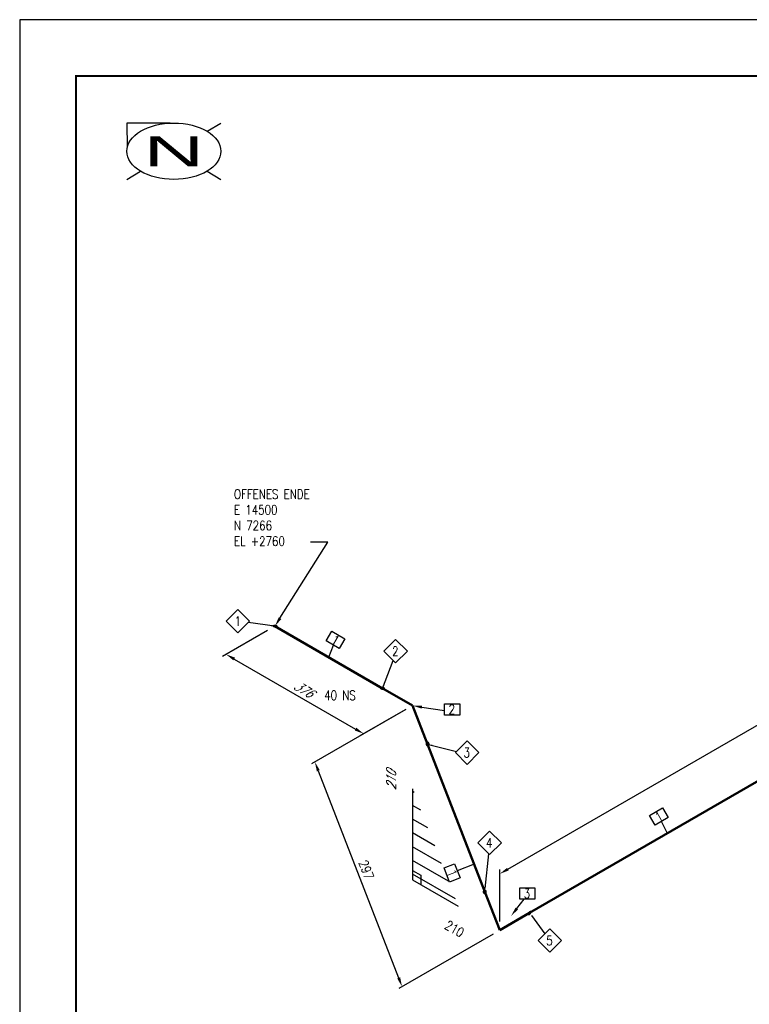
# Model space of a CAD drawing. Header units: millimetres. Extents: x 0 to 594, y 0 to 420.
# Tile 2 of 4: x 0 to 194, y 158 to 420. Entities that reach past the tile are written whole.
import ezdxf
from ezdxf import colors
from ezdxf.entities.mleader import LeaderData, LeaderLine
from ezdxf.enums import TextEntityAlignment as Align
from ezdxf.math import Vec2, Vec3

# ---------------------------------------------------------------- set-up
doc = ezdxf.new("R2010")
doc.units = ezdxf.units.MM
doc.header["$LTSCALE"] = 0.25
for name, color, linetype in [('Bemaßung', 1, 'Continuous'), ('Beschriftung', 7, 'Continuous'), ('Schrägenrechteck', 7, 'Continuous'), ('Title Block', 5, 'Continuous'), ('Verschweißen', 1, 'Continuous')]:
    doc.layers.add(name, color=color, linetype=linetype)
doc.layers.add('Rohr mit kleinem Durchgang', color=30, linetype='Continuous', lineweight=50)
doc.styles.add('AdskIsoAnnotation', font='romans.shx', dxfattribs={"width": 0.8, "height": 1})
doc.styles.add('AdskIsoMetric', font='romans.shx', dxfattribs={"width": 0.8, "height": 2.5})
doc.styles.add('AdskIsoMetric-30', font='romans.shx', dxfattribs={"width": 0.8, "height": 2.5})
doc.styles.add('AdskIsoMetric-9', font='romans.shx', dxfattribs={"width": 0.8, "height": 2.5})
doc.styles.add('AdskIsoMetric30', font='romans.shx', dxfattribs={"width": 0.8, "oblique": 30, "height": 2.5})
doc.styles.get("Standard").update_dxf_attribs({"font": 'arial.ttf'})
doc.dimstyles.new('AdskIsoMetric', dxfattribs={"dimtxt": 2.5, "dimasz": 2.5, "dimexe": 1, "dimexo": 2, "dimgap": 0.8, "dimtad": 1, "dimdec": 0, "dimrnd": 1, "dimzin": 0, "dimdsep": 46, "dimtxsty": 'AdskIsoMetric', "dimcen": 0, "dimclrt": 7, "dimadec": 0, "dimazin": 0, "dimtfac": 1, "dimtdec": 0, "dimtmove": 1, "dimatfit": 3, "dimfxl": 1, "dimtfill": 1, "dimfrac": 2, "dimtolj": 1, "dimtzin": 0, "dimarcsym": 0})

# ---------------------------------------------------------------- blocks, each defined once
blk = doc.blocks.new('Title Block')
blk.add_lwpolyline([(0, 0), (594, 0), (594, 420), (0, 420)], close=True)
at = {"const_width": 0.5}
blk.add_lwpolyline([(15, 15), (579, 15), (579, 405), (15, 405)], close=True, dxfattribs=at)
at = {"color": 7}
for tag, p in [('Dienst', (358, 70)), ('NominalSpec', (358, 62)), ('InsulationSpec', (358, 25)), ('InsulationThickness', (358, 17))]:
    blk.add_attdef(tag, p, '', height=3, dxfattribs=at)
for tag, height, p in [('Project_Name', 4.5, (490, 66)), ('Project_Description', 4.5, (490, 53)), ('DWG-NAME', 3, (491, 40)), ('LineNumber', 3, (456, 29)), ('Einheit', 3, (538, 28)), ('Datum', 3, (252, 25)), ('Project_Number', 3, (457, 18)), ('PL', 3, (534, 17)), ('OL', 3, (551, 17)), ('REV.', 3, (570, 17))]:
    blk.add_attdef(tag, text='', height=height, dxfattribs=at).set_placement(p, align=Align.CENTER)
blk = doc.blocks.new('*U5')
at = {"color": 0, "linetype": 'ByBlock', "lineweight": 25}
for p, q in [((-1, 7.48), (-12.5, 7.5)), ((-12.5, 7.5), (-12.39, 1)), ((8.84, 5.3), (12.5, 7.5)), ((-12.5, -7.5), (-8.84, -5.3)), ((8.84, -5.3), (12.5, -7.5))]:
    blk.add_line(p, q, dxfattribs=at)
at = {"color": 0, "linetype": 'ByBlock', "lineweight": -2}
blk.add_line((0, 0), (0, 0), dxfattribs=at)
blk.add_line((0, 0), (0, 0), dxfattribs=at)
blk.add_line((0, 0), (0, 0), dxfattribs=at)
blk.add_line((0, 0), (0, 0), dxfattribs=at)
blk.add_line((0, 0), (0, 0), dxfattribs=at)
at = {"color": 0, "linetype": 'ByBlock', "lineweight": 25}
blk.add_ellipse((0, 0), major_axis=(12.5, 0), ratio=0.6, dxfattribs=at)
at = {"color": 0, "linetype": 'ByBlock', "lineweight": 40, "width": 2}
blk.add_text('N', height=8, dxfattribs=at).set_placement((0, 0), align=Align.MIDDLE_CENTER)
blk = doc.blocks.new('*D30')
at = {"layer": 'Bemaßung', "color": 0, "lineweight": -2, "transparency": 16777216}
for p, q in [((351.12, 309.06), (351.12, 322.9)), ((129.85, 194), (348.95, 320.5)), ((127.68, 180.06), (127.68, 193.91))]:
    blk.add_line(p, q, dxfattribs=at)
at = {"layer": 'Bemaßung', "color": 0, "transparency": 16777216}
for points in [[(348.74, 320.86), (349.16, 320.14), (351.12, 321.75)], [(129.64, 194.36), (130.06, 193.64), (127.68, 192.75)]]:
    blk.add_solid(points, dxfattribs=at)
at = {"layer": 'Defpoints', "color": 0, "transparency": 16777216}
for p in [(351.12, 321.75), (351.12, 306.75), (127.68, 177.75)]:
    blk.add_point(p, dxfattribs=at)
at = {"layer": 'Bemaßung', "color": 7, "transparency": 16777216, "insert": (238.96, 259.58), "char_height": 2.5, "attachment_point": 5, "rotation": 30, "style": 'AdskIsoMetric30', "bg_fill": 3, "box_fill_scale": 1.1, "bg_fill_color": 256, "bg_fill_true_color": 13158600, "bg_fill_transparency": 0}
blk.add_mtext('\\A1;2655', dxfattribs=at)
blk = doc.blocks.new('*D31')
at = {"layer": 'Bemaßung', "color": 0, "lineweight": -2, "transparency": 16777216}
for p, q in [((102.74, 236.5), (77.64, 222.01)), ((79.42, 220.18), (100.8, 165.08)), ((125.93, 176.74), (100.83, 162.24))]:
    blk.add_line(p, q, dxfattribs=at)
at = {"layer": 'Bemaßung', "color": 0, "transparency": 16777216}
for points in [[(79.81, 220.34), (79.03, 220.03), (78.52, 222.52)], [(101.19, 165.23), (100.41, 164.93), (101.7, 162.75)]]:
    blk.add_solid(points, dxfattribs=at)
at = {"layer": 'Defpoints', "color": 0, "transparency": 16777216}
for p in [(104.5, 237.52), (127.68, 177.75), (101.7, 162.75)]:
    blk.add_point(p, dxfattribs=at)
at = {"layer": 'Bemaßung', "color": 7, "transparency": 16777216, "insert": (92.19, 193.84), "char_height": 2.5, "attachment_point": 5, "rotation": 291.206, "style": 'AdskIsoMetric-9', "bg_fill": 3, "box_fill_scale": 1.1, "bg_fill_color": 256, "bg_fill_true_color": 13158600, "bg_fill_transparency": 0}
blk.add_mtext('\\A1;297', dxfattribs=at)
blk = doc.blocks.new('*D32')
at = {"layer": 'Bemaßung', "color": 0, "lineweight": -2, "transparency": 16777216}
for p, q in [((65.89, 257.49), (53.9, 250.57)), ((57.07, 249.9), (89.34, 231.27)), ((102.5, 236.36), (90.51, 229.44))]:
    blk.add_line(p, q, dxfattribs=at)
at = {"layer": 'Bemaßung', "color": 0, "transparency": 16777216}
for points in [[(57.28, 250.26), (56.86, 249.54), (54.9, 251.15)], [(89.55, 231.63), (89.13, 230.9), (91.51, 230.02)]]:
    blk.add_solid(points, dxfattribs=at)
at = {"layer": 'Defpoints', "color": 0, "transparency": 16777216}
for p in [(67.89, 258.65), (104.5, 237.52), (91.51, 230.02)]:
    blk.add_point(p, dxfattribs=at)
at = {"layer": 'Bemaßung', "color": 7, "transparency": 16777216, "insert": (75.44, 241.87), "char_height": 2.5, "attachment_point": 5, "rotation": 330, "style": 'AdskIsoMetric30', "bg_fill": 3, "box_fill_scale": 1.1, "bg_fill_color": 256, "bg_fill_true_color": 13158600, "bg_fill_transparency": 0}
blk.add_mtext('\\A1;376', dxfattribs=at)
blk = doc.blocks.new('*D33')
at = {"layer": 'Defpoints', "color": 0, "transparency": 16777216}
for p in [(104.5, 191.14), (127.68, 177.75), (127.68, 177.75)]:
    blk.add_point(p, dxfattribs=at)
at = {"layer": 'Bemaßung', "color": 7, "transparency": 16777216, "insert": (115.65, 178.13), "char_height": 2.5, "attachment_point": 5, "rotation": 330, "style": 'AdskIsoMetric-30', "bg_fill": 3, "box_fill_scale": 1.1, "bg_fill_color": 256, "bg_fill_true_color": 13158600, "bg_fill_transparency": 0}
blk.add_mtext('\\A1;210', dxfattribs=at)
blk = doc.blocks.new('*D34')
at = {"layer": 'Defpoints', "color": 0, "transparency": 16777216}
for p in [(104.5, 237.52), (104.5, 191.14), (104.5, 191.14)]:
    blk.add_point(p, dxfattribs=at)
at = {"layer": 'Bemaßung', "color": 7, "transparency": 16777216, "insert": (98.81, 217.61), "char_height": 2.5, "attachment_point": 5, "rotation": 90, "style": 'AdskIsoMetric30', "bg_fill": 3, "box_fill_scale": 1.1, "bg_fill_color": 256, "bg_fill_true_color": 13158600, "bg_fill_transparency": 0}
blk.add_mtext('\\A1;210', dxfattribs=at)
blk = doc.blocks.new('Bogen-1-Iso2DSkew150')
at = {"color": 0, "linetype": 'ByBlock', "lineweight": -2, "extrusion": (0.612372, 0.054695, 0.788675)}
for p, q in [((-3.98, 10.25), (0, 0)), ((0, 0), (7.95, 4.59)), ((0, 0), (0, 0))]:
    blk.add_line(p, q, dxfattribs=at)
blk = doc.blocks.new('Bogen-1-Iso2DSkew90')
at = {"color": 0, "linetype": 'ByBlock', "lineweight": -2, "extrusion": (0.707107, 0.408248, -0.57735)}
for p, q in [((-7.95, 4.59), (0, 0)), ((0, 0), (3.98, -10.25)), ((0, 0), (0, 0))]:
    blk.add_line(p, q, dxfattribs=at)
blk = doc.blocks.new('Weld-1-Iso2DSkew30')
blk.add_hatch(color=256).paths.add_polyline_path([(-0.26, 0.59), (-0.17, 0.62), (-0.08, 0.64), (0.01, 0.64), (0.1, 0.62), (0.19, 0.58), (0.27, 0.52), (0.35, 0.44), (0.41, 0.35), (0.46, 0.24), (0.49, 0.13), (0.51, 0.02), (0.52, -0.1), (0.5, -0.22), (0.47, -0.33), (0.43, -0.43), (0.37, -0.52), (0.3, -0.59), (0.22, -0.65), (0.13, -0.69), (0.04, -0.71), (-0.05, -0.71), (-0.15, -0.69), (-0.23, -0.64), (-0.32, -0.58), (-0.39, -0.51), (-0.45, -0.41), (-0.5, -0.31), (-0.54, -0.2), (-0.55, -0.08), (-0.56, 0.04), (-0.54, 0.15), (-0.51, 0.26), (-0.47, 0.36), (-0.41, 0.45), (-0.34, 0.53)], is_closed=False, flags=0)
blk = doc.blocks.new('Weld-1-Iso2DSkew150')
blk.add_hatch(color=256).paths.add_polyline_path([(0.26, -0.59), (0.17, -0.62), (0.08, -0.64), (-0.01, -0.64), (-0.1, -0.62), (-0.19, -0.58), (-0.27, -0.52), (-0.35, -0.44), (-0.41, -0.35), (-0.46, -0.24), (-0.49, -0.13), (-0.51, -0.02), (-0.52, 0.1), (-0.5, 0.22), (-0.47, 0.33), (-0.43, 0.43), (-0.37, 0.52), (-0.3, 0.59), (-0.22, 0.65), (-0.13, 0.69), (-0.04, 0.71), (0.05, 0.71), (0.15, 0.69), (0.23, 0.64), (0.32, 0.58), (0.39, 0.51), (0.45, 0.41), (0.5, 0.31), (0.54, 0.2), (0.55, 0.08), (0.56, -0.04), (0.54, -0.15), (0.51, -0.26), (0.47, -0.36), (0.41, -0.45), (0.34, -0.53)], is_closed=False, flags=0)
blk = doc.blocks.new('Weld-2-IsoLeft')
blk.add_hatch(color=256).paths.add_polyline_path([(-0.033, 0.017), (-0.027, 0.02), (-0.02, 0.022), (-0.013, 0.024), (-0.005, 0.024), (0.003, 0.024), (0.011, 0.024), (0.018, 0.022), (0.025, 0.02), (0.031, 0.017), (0.036, 0.013), (0.04, 0.009), (0.043, 0.005), (0.044, 0.001), (0.044, -0.004), (0.043, -0.008), (0.04, -0.013), (0.036, -0.017), (0.031, -0.02), (0.025, -0.023), (0.018, -0.025), (0.011, -0.027), (0.003, -0.028), (-0.005, -0.028), (-0.013, -0.027), (-0.02, -0.025), (-0.027, -0.023), (-0.033, -0.02), (-0.038, -0.017), (-0.042, -0.013), (-0.045, -0.008), (-0.046, -0.004), (-0.046, 0.001), (-0.045, 0.005), (-0.042, 0.009), (-0.038, 0.013)], is_closed=False, flags=0)
blk = doc.blocks.new('Weld-1-IsoLeft')
blk.add_hatch(color=256).paths.add_polyline_path([(-0.029, 0.019), (-0.034, 0.016), (-0.038, 0.012), (-0.041, 0.007), (-0.042, 0.003), (-0.042, -0.002), (-0.041, -0.006), (-0.038, -0.011), (-0.034, -0.014), (-0.029, -0.018), (-0.023, -0.021), (-0.016, -0.023), (-0.009, -0.025), (-0.001, -0.025), (0.007, -0.025), (0.014, -0.025), (0.022, -0.023), (0.029, -0.021), (0.035, -0.018), (0.04, -0.014), (0.044, -0.011), (0.046, -0.006), (0.048, -0.002), (0.048, 0.003), (0.046, 0.007), (0.044, 0.012), (0.04, 0.016), (0.035, 0.019), (0.029, 0.022), (0.022, 0.024), (0.014, 0.026), (0.007, 0.027), (-0.001, 0.027), (-0.009, 0.026), (-0.016, 0.024), (-0.023, 0.022)], is_closed=False, flags=0)
blk = doc.blocks.new('AnnoRect')
at = {"color": 0, "linetype": 'ByBlock', "lineweight": -2}
blk.add_wipeout([(-0.81, -0.6), (-0.81, 0.6), (0.81, 0.6), (0.81, -0.6)], dxfattribs=at)
blk.add_lwpolyline([(-0.81, -0.6), (-0.81, 0.6), (0.81, 0.6), (0.81, -0.6)], close=True, dxfattribs=at)
at = {"color": 0, "linetype": 'ByBlock', "lineweight": -2, "style": 'AdskIsoAnnotation', "width": 0.8}
blk.add_attdef('XX', text='', height=1, dxfattribs=at).set_placement((0, 0), align=Align.MIDDLE_CENTER)
blk = doc.blocks.new('AnnoDiamond')
at = {"color": 0, "linetype": 'ByBlock', "lineweight": -2}
blk.add_lwpolyline([(0, -1.25), (1.25, 0), (0, 1.25), (-1.25, 0)], close=True, dxfattribs=at)
at = {"color": 0, "linetype": 'ByBlock', "lineweight": -2, "style": 'AdskIsoAnnotation', "width": 0.8}
blk.add_attdef('XX', text='', height=1, dxfattribs=at).set_placement((0, 0), align=Align.MIDDLE_CENTER)

msp = doc.modelspace()

# ---------------------------------------------------------------- hatches: boundary and pattern name
at = {"layer": 'Schrägenrechteck', "extrusion": (-6.51645e-14, -3.43192e-14, -1)}
h = msp.add_hatch(dxfattribs=at)
h.set_pattern_fill('LINE', color=256, angle=30, style=0)
h.paths.add_polyline_path([(-104.496, 215.399), (-104.496, 191.138), (-116.626, 184.135)], flags=0)

# ---------------------------------------------------------------- linework, layer by layer
msp.add_lwpolyline([(-104.496, 215.399), (-104.496, 191.138), (-116.626, 184.135)], dxfattribs=at)
at = {"layer": 'Schrägenrechteck', "color": 1, "extrusion": (-6.51645e-14, -3.43192e-14, -1)}
msp.add_lwpolyline([(-104.496, 193.678), (-106.696, 192.408), (-106.696, 189.868)], dxfattribs=at)

# ---------------------------------------------------------------- block references
msp.add_blockref('*U5', (41, 385))
at = {"layer": 'Title Block'}
msp.add_blockref('Title Block', (0, 0), dxfattribs=at)

# ---------------------------------------------------------------- leaders
at = {"layer": 'Beschriftung'}
ml = msp.add_multileader_mtext('Standard', dxfattribs=at)
ml.set_content('')
ml.set_leader_properties()
ml.build(insert=Vec2(0, 0))
ml.multileader.update_dxf_attribs({"dogleg_length": 0, "arrow_head_size": 0})
ctx = ml.context
ctx.base_point, ctx.arrow_head_size = Vec3(60.778, 259.653), 0
notes = []
notes.append((ctx, [(0, (1, 1, 0), (60.778, 259.653), (-1, 0), 0, [(0, [(67.894, 258.647)], 0, [])])]))
ctx.mtext, ml.multileader.dxf.content_type = None, 0
ml = msp.add_multileader_mtext('Standard', dxfattribs=at)
ml.set_content('')
ml.set_leader_properties()
ml.build(insert=Vec2(0, 0))
ml.multileader.update_dxf_attribs({"dogleg_length": 0, "arrow_head_size": 0})
ctx = ml.context
ctx.base_point, ctx.arrow_head_size = Vec3(83.454, 253.583), 0
notes.append((ctx, [(0, (1, 1, 0), (83.454, 253.583), (-1, 0), 0, [(0, [(82.218, 250.377)], 0, [])])]))
ctx.mtext, ml.multileader.dxf.content_type = None, 0
ml = msp.add_multileader_mtext('Standard', dxfattribs=at)
ml.set_content('')
ml.set_leader_properties()
ml.build(insert=Vec2(0, 0))
ml.multileader.update_dxf_attribs({"dogleg_length": 0, "arrow_head_size": 0})
ctx = ml.context
ctx.base_point, ctx.arrow_head_size = Vec3(99.375, 249.5), 0
notes.append((ctx, [(0, (1, 1, 0), (99.375, 249.5), (-1, 0), 0, [(0, [(96.541, 242.108)], 0, [])])]))
ctx.mtext, ml.multileader.dxf.content_type = None, 0
ml = msp.add_multileader_mtext('Standard', dxfattribs=at)
ml.set_content('')
ml.set_leader_properties()
ml.build(insert=Vec2(0, 0))
ml.multileader.update_dxf_attribs({"dogleg_length": 0, "arrow_head_size": 2.5})
ctx = ml.context
ctx.base_point, ctx.arrow_head_size = Vec3(113, 236.182), 2.5
notes.append((ctx, [(0, (1, 1, 0), (113, 236.182), (-1, 0), 0, [(0, [(104.496, 237.515)], 0, [])])]))
ctx.mtext, ml.multileader.dxf.content_type = None, 0
ml = msp.add_multileader_mtext('Standard', dxfattribs=at)
ml.set_content('')
ml.set_leader_properties()
ml.build(insert=Vec2(0, 0))
ml.multileader.update_dxf_attribs({"dogleg_length": 0, "arrow_head_size": 0})
ctx = ml.context
ctx.base_point, ctx.arrow_head_size = Vec3(116.159, 225.284), 0
notes.append((ctx, [(0, (1, 1, 0), (116.159, 225.284), (-1, 0), 0, [(0, [(108.734, 227.197)], 0, [])])]))
ctx.mtext, ml.multileader.dxf.content_type = None, 0
ml = msp.add_multileader_mtext('Standard', dxfattribs=at)
ml.set_content('')
ml.set_leader_properties()
ml.build(insert=Vec2(0, 0))
ml.multileader.update_dxf_attribs({"dogleg_length": 0, "arrow_head_size": 0})
ctx = ml.context
ctx.base_point, ctx.arrow_head_size = Vec3(170.681, 206.661), 0
notes.append((ctx, [(0, (1, 1, 0), (170.681, 206.661), (-1, 0), 0, [(0, [(172.287, 203.502)], 0, [])])]))
ctx.mtext, ml.multileader.dxf.content_type = None, 0
ml = msp.add_multileader_mtext('Standard', dxfattribs=at)
ml.set_content('')
ml.set_leader_properties()
ml.build(insert=Vec2(0, 0))
ml.multileader.update_dxf_attribs({"dogleg_length": 0, "arrow_head_size": 0})
ctx = ml.context
ctx.base_point, ctx.arrow_head_size = Vec3(124.76, 198.115), 0
notes.append((ctx, [(0, (1, 1, 0), (124.76, 198.115), (-1, 0), 0, [(0, [(123.797, 188.864)], 0, [])])]))
ctx.mtext, ml.multileader.dxf.content_type = None, 0
ml = msp.add_multileader_mtext('Standard', dxfattribs=at)
ml.set_content('')
ml.set_leader_properties()
ml.build(insert=Vec2(0, 0))
ml.multileader.update_dxf_attribs({"dogleg_length": 0, "arrow_head_size": 0})
ctx = ml.context
ctx.base_point, ctx.arrow_head_size = Vec3(116.394, 193.555), 0
notes.append((ctx, [(0, (1, 1, 0), (116.394, 193.555), (-1, 0), 0, [(0, [(120.862, 195.334)], 0, [])])]))
ctx.mtext, ml.multileader.dxf.content_type = None, 0
ml = msp.add_multileader_mtext('Standard', dxfattribs=at)
ml.set_content('')
ml.set_leader_properties()
ml.build(insert=Vec2(0, 0))
ml.multileader.update_dxf_attribs({"dogleg_length": 0, "arrow_head_size": 2.5})
ctx = ml.context
ctx.base_point, ctx.arrow_head_size = Vec3(134.2, 186), 2.5
notes.append((ctx, [(0, (1, 1, 0), (134.2, 186), (-1, 0), 0, [(0, [(130.689, 181.554)], 0, [])])]))
ctx.mtext, ml.multileader.dxf.content_type = None, 0
ml = msp.add_multileader_mtext('Standard', dxfattribs=at)
ml.set_content('')
ml.set_leader_properties()
ml.build(insert=Vec2(0, 0))
ml.multileader.update_dxf_attribs({"dogleg_length": 0, "arrow_head_size": 0})
ctx = ml.context
ctx.base_point, ctx.arrow_head_size = Vec3(139.661, 176.786), 0
notes.append((ctx, [(0, (1, 1, 0), (139.661, 176.786), (-1, 0), 0, [(0, [(136.106, 181.698)], 0, [])])]))
ctx.mtext, ml.multileader.dxf.content_type = None, 0
for ctx, leaders in notes:
    for number, flags, end, landing, length, lines in leaders:
        leader = LeaderData()
        leader.index, (leader.has_last_leader_line, leader.has_dogleg_vector, leader.attachment_direction) = number, flags
        leader.last_leader_point, leader.dogleg_vector, leader.dogleg_length = Vec3(end), Vec3(landing), length
        for number, points, colour, breaks in lines:
            line = LeaderLine()
            line.index, line.vertices, line.color, line.breaks = number, Vec3.list(points), colors.encode_raw_color(colour), breaks
            leader.lines.append(line)
        ctx.leaders.append(leader)

# ---------------------------------------------------------------- next in the draw order: texts
at = {"layer": 'Beschriftung', "insert": (57, 280), "char_height": 2.5, "attachment_point": 7, "style": 'AdskIsoAnnotation', "bg_fill": 3, "box_fill_scale": 1, "bg_fill_color": 256, "bg_fill_true_color": 13158600, "bg_fill_transparency": 0}
msp.add_mtext('{\\Q0;OFFENES ENDE^M^JE 14500^M^JN 7266^M^JEL +2760}', dxfattribs=at)

# ---------------------------------------------------------------- next in the draw order: dimensions: what is measured, and where the dimension line sits
at = {"layer": 'Bemaßung'}
dim = msp.add_linear_dim(base=(351.117, 321.749), p1=(127.684, 177.751), p2=(351.117, 306.749), angle=30, text='2655', dimstyle='AdskIsoMetric', override={"dimtad": 0, "dimlfac": 10.290778, "dimtxsty": 'AdskIsoMetric30', "dimse1": 0, "dimse2": 0, "dimsd1": 0, "dimsd2": 0, "dimtmove": 1}, dxfattribs=at)
dim.commit()
dim.dimension.update_dxf_attribs({"geometry": '*D30', "text_midpoint": (238.961, 259.582), "dimtype": 160})

# ---------------------------------------------------------------- next in the draw order: linework, layer by layer
at = {"layer": 'Rohr mit kleinem Durchgang'}
msp.add_lwpolyline([(135.639, 182.343), (343.162, 302.157)], dxfattribs=at)

# ---------------------------------------------------------------- next in the draw order: block references
at = {"layer": 'Beschriftung'}
ref = msp.add_blockref('AnnoDiamond', (141, 175), dxfattribs=dict(at, xscale=2.5, yscale=2.5, zscale=2.5))
ref.add_attrib('XX_001', '5', (140.048, 173.75), dxfattribs={"layer": '0', "color": 0, "linetype": 'ByBlock', "lineweight": -2, "height": 2.5, "style": 'AdskIsoAnnotation', "width": 0.8})
at = {"layer": 'Verschweißen', "xscale": 15, "yscale": 15, "zscale": 15, "rotation": 239.9999999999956}
msp.add_blockref('Weld-1-IsoLeft', (135.639, 182.343), dxfattribs=at)

# ---------------------------------------------------------------- next in the draw order: dimensions: what is measured, and where the dimension line sits
at = {"layer": 'Bemaßung'}
dim = msp.add_linear_dim(base=(101.704, 162.751), p1=(104.496, 237.515), p2=(127.684, 177.751), angle=291.20602, text='297', dimstyle='AdskIsoMetric', override={"dimtad": 0, "dimlfac": 4.632746, "dimtxsty": 'AdskIsoMetric-9', "dimse1": 0, "dimse2": 0, "dimsd1": 0, "dimsd2": 0, "dimtmove": 1}, dxfattribs=at)
dim.commit()
dim.dimension.update_dxf_attribs({"geometry": '*D31', "text_midpoint": (92.195, 193.837), "dimtype": 160})

# ---------------------------------------------------------------- next in the draw order: block references
at = {"layer": 'Beschriftung'}
ref = msp.add_blockref('AnnoRect', (115.024, 236.5), dxfattribs=dict(at, xscale=2.5, yscale=2.5, zscale=2.5))
ref.add_attrib('XX_001', '2', (114.071, 235.25), dxfattribs={"layer": '0', "color": 0, "linetype": 'ByBlock', "lineweight": -2, "height": 2.5, "style": 'AdskIsoAnnotation', "width": 0.8})
ref = msp.add_blockref('AnnoDiamond', (119, 225), dxfattribs=dict(at, xscale=2.5, yscale=2.5, zscale=2.5))
ref.add_attrib('XX_001', '3', (118.048, 223.75), dxfattribs={"layer": '0', "color": 0, "linetype": 'ByBlock', "lineweight": -2, "height": 2.5, "style": 'AdskIsoAnnotation', "width": 0.8})
ref = msp.add_blockref('AnnoRect', (170, 208), dxfattribs=dict(at, xscale=2.5, yscale=2.5, zscale=2.5, rotation=29.99999999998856))
ref.add_attrib('XX_001', '1', (169.924, 206.513), dxfattribs={"layer": '0', "color": 0, "linetype": 'ByBlock', "lineweight": -2, "height": 2.5, "rotation": 30, "style": 'AdskIsoAnnotation', "width": 0.8})
ref = msp.add_blockref('AnnoDiamond', (125, 201), dxfattribs=dict(at, xscale=2.5, yscale=2.5, zscale=2.5))
ref.add_attrib('XX_001', '4', (124, 199.75), dxfattribs={"layer": '0', "color": 0, "linetype": 'ByBlock', "lineweight": -2, "height": 2.5, "style": 'AdskIsoAnnotation', "width": 0.8})
at = {"layer": 'Verschweißen'}
msp.add_blockref('Weld-1-Iso2DSkew150', (108.473, 227.264), dxfattribs=at)

# ---------------------------------------------------------------- next in the draw order: dimensions: what is measured, and where the dimension line sits
at = {"layer": 'Bemaßung'}
for base, p1, p2, text, override, picture, middle in [((91.506, 230.015), (67.894, 258.647), (104.496, 237.515), '376', {"dimtad": 0, "dimlfac": 8.896421, "dimtxsty": 'AdskIsoMetric30', "dimse1": 0, "dimse2": 0, "dimsd1": 0, "dimsd2": 0, "dimtmove": 1}, '*D32', (75.445, 241.874)), ((127.684, 177.75), (104.496, 191.138), (127.684, 177.751), '210', {"dimtad": 0, "dimlfac": 7.842934, "dimtxsty": 'AdskIsoMetric-30', "dimse1": 1, "dimse2": 1, "dimsd1": 1, "dimsd2": 1, "dimtmove": 2}, '*D33', (115.65, 178.128))]:
    dim = msp.add_linear_dim(base=base, p1=p1, p2=p2, angle=330, text=text, dimstyle='AdskIsoMetric', override=override, dxfattribs=at)
    dim.commit()
    dim.dimension.update_dxf_attribs({"geometry": picture, "text_midpoint": middle, "dimtype": 160})

# ---------------------------------------------------------------- next in the draw order: linework, layer by layer
at = {"layer": 'Rohr mit kleinem Durchgang'}
for points in [[(67.894, 258.647), (96.541, 242.108)], [(108.473, 227.264), (123.707, 188.002)]]:
    msp.add_lwpolyline(points, dxfattribs=at)

# ---------------------------------------------------------------- next in the draw order: block references
at = {"layer": 'Beschriftung'}
ref = msp.add_blockref('AnnoDiamond', (58, 260), dxfattribs=dict(at, xscale=2.5, yscale=2.5, zscale=2.5))
ref.add_attrib('XX_001', '1', (57.19, 258.75), dxfattribs={"layer": '0', "color": 0, "linetype": 'ByBlock', "lineweight": -2, "height": 2.5, "style": 'AdskIsoAnnotation', "width": 0.8})
ref = msp.add_blockref('AnnoDiamond', (100, 252), dxfattribs=dict(at, xscale=2.5, yscale=2.5, zscale=2.5))
ref.add_attrib('XX_001', '2', (99.048, 250.75), dxfattribs={"layer": '0', "color": 0, "linetype": 'ByBlock', "lineweight": -2, "height": 2.5, "style": 'AdskIsoAnnotation', "width": 0.8})
at = {"layer": 'Rohr mit kleinem Durchgang'}
msp.add_blockref('Bogen-1-Iso2DSkew150', (127.684, 177.751), dxfattribs=at)
at = {"layer": 'Verschweißen', "xscale": 15, "yscale": 15, "zscale": 15}
for p, rotation in [((67.894, 258.647), 180.0000000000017), ((96.541, 242.108), 1.730227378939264e-12)]:
    msp.add_blockref('Weld-2-IsoLeft', p, dxfattribs=dict(at, rotation=rotation))
at = {"layer": 'Verschweißen'}
msp.add_blockref('Weld-1-Iso2DSkew30', (123.707, 188.002), dxfattribs=at)

# ---------------------------------------------------------------- next in the draw order: dimensions: what is measured, and where the dimension line sits
at = {"layer": 'Bemaßung'}
dim = msp.add_linear_dim(base=(104.495, 191.139), p1=(104.496, 237.515), p2=(104.496, 191.138), angle=270, text='210', dimstyle='AdskIsoMetric', override={"dimtad": 0, "dimlfac": 4.52812, "dimtxsty": 'AdskIsoMetric30', "dimse1": 1, "dimse2": 1, "dimsd1": 1, "dimsd2": 1, "dimtmove": 2}, dxfattribs=at)
dim.commit()
dim.dimension.update_dxf_attribs({"geometry": '*D34', "text_midpoint": (98.806, 217.612), "dimtype": 160})

# ---------------------------------------------------------------- next in the draw order: leaders
at = {"layer": 'Beschriftung'}
ml = msp.add_multileader_mtext('Standard', dxfattribs=at)
ml.set_content('')
ml.set_leader_properties()
ml.build(insert=Vec2(0, 0))
ml.multileader.update_dxf_attribs({"dogleg_length": 4.648, "arrow_head_size": 2.5})
ctx = ml.context
ctx.base_point, ctx.arrow_head_size = Vec3(77.352, 281), 2.5
notes = []
notes.append((ctx, [(0, (1, 1, 0), (82, 281), (-1, 0), 4.648, [(0, [(67.894, 258.647)], 0, [])])]))
ctx.mtext, ml.multileader.dxf.content_type = None, 0
for ctx, leaders in notes:
    for number, flags, end, landing, length, lines in leaders:
        leader = LeaderData()
        leader.index, (leader.has_last_leader_line, leader.has_dogleg_vector, leader.attachment_direction) = number, flags
        leader.last_leader_point, leader.dogleg_vector, leader.dogleg_length = Vec3(end), Vec3(landing), length
        for number, points, colour, breaks in lines:
            line = LeaderLine()
            line.index, line.vertices, line.color, line.breaks = number, Vec3.list(points), colors.encode_raw_color(colour), breaks
            leader.lines.append(line)
        ctx.leaders.append(leader)

# ---------------------------------------------------------------- next in the draw order: block references
ref = msp.add_blockref('AnnoRect', (84, 255), dxfattribs=dict(at, xscale=2.5, yscale=2.5, zscale=2.5, rotation=330.0000000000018))
ref.add_attrib('XX_001', '1', (82.674, 254.322), dxfattribs={"layer": '0', "color": 0, "linetype": 'ByBlock', "lineweight": -2, "height": 2.5, "rotation": 330, "style": 'AdskIsoAnnotation', "width": 0.8})
ref = msp.add_blockref('AnnoRect', (115, 193), dxfattribs=dict(at, xscale=2.5, yscale=2.5, zscale=2.5, rotation=291.2060231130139))
ref.add_attrib('XX_001', '1', (113.542, 193.303), dxfattribs={"layer": '0', "color": 0, "linetype": 'ByBlock', "lineweight": -2, "height": 2.5, "rotation": 291.20602, "style": 'AdskIsoAnnotation', "width": 0.8})
ref = msp.add_blockref('AnnoRect', (135.024, 187.5), dxfattribs=dict(at, xscale=2.5, yscale=2.5, zscale=2.5))
ref.add_attrib('XX_001', '3', (134.071, 186.25), dxfattribs={"layer": '0', "color": 0, "linetype": 'ByBlock', "lineweight": -2, "height": 2.5, "style": 'AdskIsoAnnotation', "width": 0.8})
at = {"layer": 'Rohr mit kleinem Durchgang'}
msp.add_blockref('Bogen-1-Iso2DSkew90', (104.496, 237.515), dxfattribs=at)

# ---------------------------------------------------------------- next in the draw order: texts
at = {"layer": 'Beschriftung', "insert": (81, 239), "char_height": 2.5, "attachment_point": 7, "style": 'AdskIsoAnnotation', "bg_fill": 3, "box_fill_scale": 1, "bg_fill_color": 256, "bg_fill_true_color": 13158600, "bg_fill_transparency": 0}
msp.add_mtext('{\\Q0;40 NS}', dxfattribs=at)

doc.saveas('drawing.dxf')
